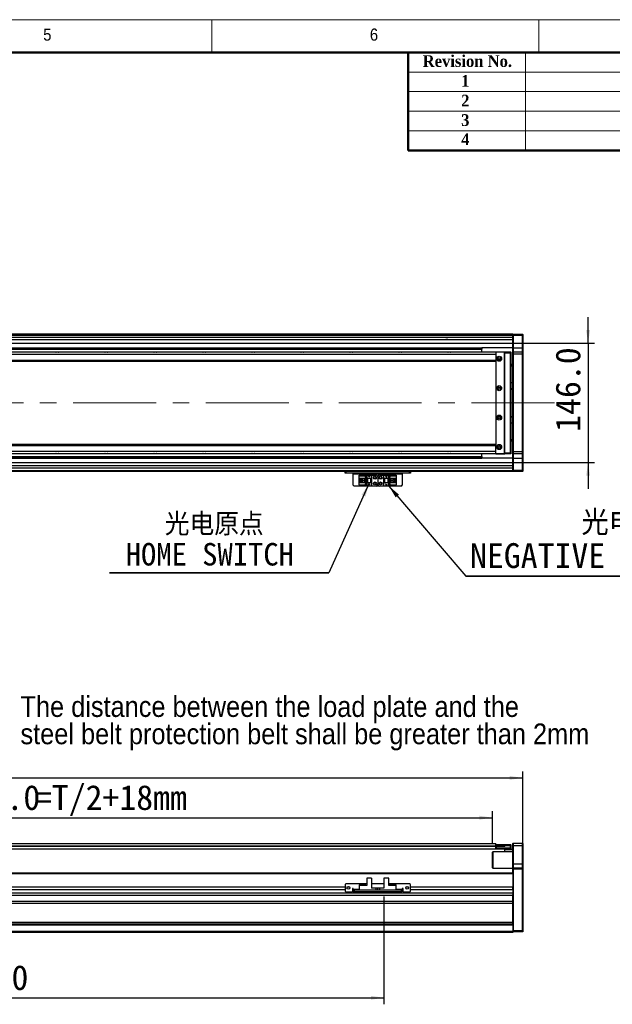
# Model space of a CAD drawing. Header units: millimetres. Extents: x 40 to 3320, y 40 to 2336.
# Tile 7 of 8: x 1845 to 2570, y 1131 to 2336. Entities that reach past the tile are written whole.
import ezdxf

# ---------------------------------------------------------------- set-up
doc = ezdxf.new("R2010")
doc.units = ezdxf.units.MM
doc.header["$LTSCALE"] = 8
doc.linetypes.add('CENTERX2', pattern=[20.32, 12.7, -2.54, 2.54, -2.54])
doc.layers.add('DIMNS', color=7, linetype='Continuous')
doc.styles.add('SLDTEXTSTYLE0', font='Gothic.ttf', dxfattribs={"width": 0.913})
doc.styles.add('SLDTEXTSTYLE1', font='timesbd.ttf', dxfattribs={"width": 0.933})
doc.styles.add('SLDTEXTSTYLE7', font='txt')
doc.styles.add('SLDTEXTSTYLE8', font='txt', dxfattribs={"bigfont": 'bigfont'})
doc.dimstyles.new('SLDDIMSTYLE0', dxfattribs={"dimtxt": 30.4, "dimasz": 16, "dimexe": 0, "dimexo": 0.0625, "dimgap": 7.6, "dimtad": 2, "dimdec": 1, "dimrnd": 1e-09, "dimzin": 4, "dimdsep": 46, "dimtxsty": 'SLDTEXTSTYLE7', "dimsah": 1, "dimcen": 0.09, "dimadec": 0, "dimazin": 1, "dimtfac": 1, "dimtdec": 1, "dimtmove": 0, "dimatfit": 0, "dimfxl": 0, "dimfrac": 2, "dimtolj": 1, "dimtzin": 12, "dimarcsym": 0})
doc.dimstyles.new('SLDDIMSTYLE3', dxfattribs={"dimtxt": 30.4, "dimasz": 16, "dimexe": 0, "dimexo": 0.0625, "dimgap": 7.6, "dimtad": 2, "dimdec": 1, "dimrnd": 1e-09, "dimzin": 4, "dimdsep": 46, "dimtxsty": 'SLDTEXTSTYLE7', "dimsah": 1, "dimcen": 0.09, "dimadec": 0, "dimazin": 1, "dimtfac": 1, "dimtdec": 1, "dimtofl": 0, "dimtmove": 0, "dimatfit": 3, "dimfxl": 0, "dimfrac": 2, "dimtolj": 1, "dimtzin": 12, "dimarcsym": 0})
doc.dimstyles.new('SLDDIMSTYLE4', dxfattribs={"dimtxt": 0.18, "dimasz": 16, "dimexe": 0, "dimexo": 0.0625, "dimgap": 0, "dimtad": 0, "dimtih": 1, "dimtoh": 1, "dimdec": 0, "dimrnd": 1e-09, "dimzin": 0, "dimdsep": 46, "dimtxsty": 'Standard', "dimsah": 1, "dimcen": 0.09, "dimadec": 0, "dimazin": 0, "dimtfac": 16, "dimtdec": 0, "dimtofl": 0, "dimtmove": 0, "dimatfit": 3, "dimfxl": 0, "dimfrac": 2, "dimtolj": 1, "dimtzin": 0, "dimarcsym": 0})

# ---------------------------------------------------------------- blocks, each defined once
blk = doc.blocks.new('_D')
at = {"layer": 'DIMNS'}
for p, q in [((2540.5, 1940.2), (2540.5, 1972.2)), ((1470.6, 1940.2), (2548.5, 1940.2)), ((2540.5, 1940.2), (2540.5, 1794.2)), ((1470.6, 1794.2), (2548.5, 1794.2)), ((2540.5, 1794.2), (2540.5, 1762.2))]:
    blk.add_line(p, q, dxfattribs=at)
for points in [[(2540.5, 1940.2), (2542.9, 1956.2), (2538.1, 1956.2)], [(2540.5, 1794.2), (2538.1, 1778.2), (2542.9, 1778.2)]]:
    blk.add_solid(points, dxfattribs=at)
at = {"layer": 'DIMNS', "insert": (2500.6, 1831.8), "char_height": 30.4, "attachment_point": 1, "rotation": 90, "style": 'SLDTEXTSTYLE7'}
blk.add_mtext('146.0', dxfattribs=at)
blk = doc.blocks.new('SW_NOTE_4')
at = {"layer": 'DIMNS', "color": 0}
for p, q in [((-268.7, 0), (0, 0)), ((0, 0), (-268.7, 0)), ((-268.7, 0), (0, 0)), ((0, 0), (-268.7, 0)), ((-268.7, 0), (0, 0)), ((0, 0), (-268.7, 0))]:
    blk.add_line(p, q, dxfattribs=at)
at = {"layer": 'DIMNS', "color": 0, "attachment_point": 2}
for s, insert, char_height, style in [('光电原点', (-140.5, 73.2), 27.52, 'SLDTEXTSTYLE8'), ('HOME SWITCH', (-145.9, 36.5), 27.517, 'SLDTEXTSTYLE7')]:
    blk.add_mtext(s, dxfattribs=dict(at, insert=insert, char_height=char_height, style=style))
blk = doc.blocks.new('SW_NOTE_5')
at = {"layer": 'DIMNS', "color": 0}
for p, q in [((0, 0), (451.6, 0)), ((451.6, 0), (0, 0)), ((0, 0), (451.6, 0)), ((451.6, 0), (0, 0)), ((0, 0), (451.6, 0)), ((451.6, 0), (0, 0))]:
    blk.add_line(p, q, dxfattribs=at)
at = {"layer": 'DIMNS', "color": 0, "char_height": 30.4, "attachment_point": 2}
for s, insert, style in [('光电负限位', (225.1, 80.6), 'SLDTEXTSTYLE8'), ('NEGATIVE LIMIT SWITCH', (222.3, 40.4), 'SLDTEXTSTYLE7')]:
    blk.add_mtext(s, dxfattribs=dict(at, insert=insert, style=style))
blk = doc.blocks.new('SW_NOTE_7')
at = {"layer": 'DIMNS', "color": 0, "char_height": 25.4, "attachment_point": 1, "style": 'SLDTEXTSTYLE0'}
for s, insert in [('The distance between the load plate and the ', (-848.4, 45.7)), ('steel belt protection belt shall be greater than 2mm', (-848.4, 12.3))]:
    blk.add_mtext(s, dxfattribs=dict(at, insert=insert))
blk = doc.blocks.new('_D_13')
at = {"layer": 'DIMNS'}
for p, q in [((240.5, 1307.1), (240.5, 1416.4)), ((2460.5, 1307.1), (2460.5, 1416.4)), ((240.5, 1408.4), (2460.5, 1408.4))]:
    blk.add_line(p, q, dxfattribs=at)
for points in [[(240.5, 1408.4), (256.5, 1406), (256.5, 1410.8)], [(2460.5, 1408.4), (2444.5, 1410.8), (2444.5, 1406)]]:
    blk.add_solid(points, dxfattribs=at)
at = {"layer": 'DIMNS', "insert": (1290, 1448.3), "char_height": 30.4, "attachment_point": 1, "style": 'SLDTEXTSTYLE7'}
blk.add_mtext('2220.0', dxfattribs=at)
blk = doc.blocks.new('_D_16')
at = {"layer": 'DIMNS'}
for p, q in [((1475.5, 1337.3), (1475.5, 1367.7)), ((2423.5, 1327.6), (2423.5, 1367.7)), ((1475.5, 1359.7), (2423.5, 1359.7))]:
    blk.add_line(p, q, dxfattribs=at)
for points in [[(1475.5, 1359.7), (1491.5, 1357.3), (1491.5, 1362.1)], [(2423.5, 1359.7), (2407.5, 1362.1), (2407.5, 1357.3)]]:
    blk.add_solid(points, dxfattribs=at)
at = {"layer": 'DIMNS', "char_height": 30.4, "attachment_point": 1, "style": 'SLDTEXTSTYLE7'}
for s, insert in [('948.0', (1766.3, 1399.6)), ('=T/2+18mm', (1863.2, 1399.6))]:
    blk.add_mtext(s, dxfattribs=dict(at, insert=insert))
blk = doc.blocks.new('_D_18')
at = {"layer": 'DIMNS'}
for p, q in [((1360.5, 1270.2), (1360.5, 1131.4)), ((2290.5, 1263.2), (2290.5, 1131.4)), ((1360.5, 1139.4), (2290.5, 1139.4))]:
    blk.add_line(p, q, dxfattribs=at)
for points in [[(1360.5, 1139.4), (1376.5, 1137), (1376.5, 1141.8)], [(2290.5, 1139.4), (2274.5, 1141.8), (2274.5, 1137)]]:
    blk.add_solid(points, dxfattribs=at)
at = {"layer": 'DIMNS', "insert": (1751.8, 1179.3), "char_height": 30.4, "attachment_point": 1, "style": 'SLDTEXTSTYLE7'}
blk.add_mtext('930.0', dxfattribs=at)

msp = doc.modelspace()

# ---------------------------------------------------------------- linework, layer by layer
at = {"color": 7, "linetype": 'Continuous', "lineweight": 18}
for p, q in [((3320, 2336), (40, 2336)), ((2080, 2296), (2080, 2336)), ((2480, 2336), (2480, 2296)), ((80, 2296), (3280, 2296)), ((2464, 2296), (2464, 2176)), ((2320, 2272), (3280, 2272)), ((2320, 2248), (3280, 2248)), ((2320, 2224), (3280, 2224)), ((2320, 2200), (3280, 2200))]:
    msp.add_line(p, q, dxfattribs=at)
at = {"color": 7, "linetype": 'Continuous', "lineweight": 50}
for p, q in [((3280, 2296), (80, 2296)), ((2320, 2296), (2320, 2176)), ((3280, 2176), (2320, 2176))]:
    msp.add_line(p, q, dxfattribs=at)
at = {"color": 7, "linetype": 'Continuous', "lineweight": 25}
for p, q in [((2448.4812484, 1951.2036612), (1446.4811996, 1951.2036612)), ((1446.4811996, 1951.0036652), (2330.4812179, 1951.0036652)), ((1446.4811996, 1950.8036618), (2330.4812179, 1950.8036618)), ((2448.4812484, 1950.7036601), (1446.4811996, 1950.7036601)), ((2448.4812484, 1949.7036656), (1446.4811996, 1949.7036656)), ((2448.4812484, 1947.2085257), (1475.4811988, 1947.2085257)), ((2330.4812179, 1951.0036652), (2330.4812179, 1950.8036618)), ((2330.4812179, 1950.7036601), (2330.4812179, 1950.8036618)), ((2448.4812484, 1950.9036635), (2448.781179, 1951.2036612)), ((2448.4812484, 1951.2036612), (2448.4812484, 1950.9036635)), ((2448.4812484, 1949.7036656), (2448.4812484, 1950.9036635)), ((2448.4812484, 1949.7036656), (2448.781179, 1949.7036656)), ((2448.4812484, 1934.703665), (2448.4812484, 1949.7036656)), ((2448.781179, 1951.2036612), (2448.781179, 1949.7036656)), ((2448.781179, 1951.2036612), (2460.1811633, 1951.2036612)), ((2460.1811633, 1949.7036656), (2448.781179, 1949.7036656)), ((2448.781179, 1949.7036656), (2448.781179, 1934.703665)), ((2460.1811633, 1949.7036656), (2460.1811633, 1951.2036612)), ((2460.1811633, 1951.2036612), (2460.4812131, 1950.9036635)), ((2460.1811633, 1934.703665), (2460.1811633, 1949.7036656)), ((2460.1811633, 1949.7036656), (2460.4812131, 1949.7036656)), ((2460.4812131, 1950.9036635), (2460.4812131, 1949.7036656)), ((2460.4812131, 1949.7036656), (2460.4812131, 1934.703665)), ((2427.4812207, 1929.2036613), (273.4811769, 1929.2036613)), ((1478.2774911, 1933.0065643), (2410.4811416, 1933.0065643)), ((1478.3097819, 1933.3137666), (2410.4811416, 1933.3137666)), ((1478.4235821, 1934.3964626), (2410.4811416, 1934.3964626)), ((1478.4558729, 1934.703665), (2410.4811416, 1934.703665)), ((2410.4811416, 1934.703665), (2410.4811416, 1934.3964626)), ((2448.4812484, 1934.703665), (2410.4811416, 1934.703665)), ((2410.4811416, 1934.3964626), (2410.4811416, 1933.3137666)), ((2410.4811416, 1933.3137666), (2410.4811416, 1933.0065643)), ((2410.4811416, 1929.2036613), (2410.4811416, 1933.0065643)), ((2427.7811513, 1929.7036623), (2427.4812207, 1929.4036609)), ((2427.7811513, 1929.4036609), (2427.4812207, 1929.4036609)), ((2427.4812207, 1929.2036613), (2427.4812207, 1929.4036609)), ((2427.9811845, 1929.2036613), (2427.4812207, 1928.703664)), ((2427.4812207, 1929.2036613), (2427.4812207, 1928.703664)), ((2427.4812207, 1928.703664), (2427.4812207, 1928.5653365)), ((2427.4812207, 1928.5653365), (2427.4812207, 1926.2036589)), ((2427.7811513, 1929.4036609), (2427.7811513, 1929.7036623)), ((2427.7811513, 1929.7036623), (2438.4812579, 1929.7036623)), ((2438.4812579, 1929.4036609), (2427.7811513, 1929.4036609)), ((2427.7811513, 1929.4036609), (2427.7811513, 1929.0036616)), ((2437.4812112, 1929.2036613), (2427.9811845, 1929.2036613)), ((2437.981175, 1928.703664), (2437.4812112, 1929.2036613)), ((2437.981175, 1805.7036606), (2437.981175, 1928.703664)), ((2438.4812579, 1928.203663), (2438.4812579, 1929.7036623)), ((2438.4812579, 1929.7036623), (2445.6811414, 1929.7036623)), ((2445.6811414, 1928.203663), (2438.4812579, 1928.203663)), ((2438.4812579, 1806.2036616), (2438.4812579, 1928.203663)), ((2445.6811414, 1928.203663), (2445.6811414, 1929.7036623)), ((2445.9811912, 1929.4036609), (2445.6811414, 1929.7036623)), ((2445.9811912, 1928.203663), (2445.6811414, 1928.203663)), ((2445.6811414, 1806.2036616), (2445.6811414, 1928.203663)), ((2445.9811912, 1929.4036609), (2445.9811912, 1928.203663)), ((2445.9811912, 1928.203663), (2445.9811912, 1806.2036616)), ((2448.4812484, 1934.703665), (2448.781179, 1934.703665)), ((2448.4812484, 1929.4036609), (2448.4812484, 1934.703665)), ((2448.781179, 1929.7036623), (2448.4812484, 1929.4036609)), ((2448.4812484, 1926.7036637), (2448.4812484, 1929.4036609)), ((2448.781179, 1934.703665), (2448.781179, 1929.7036623)), ((2448.781179, 1934.703665), (2460.1811633, 1934.703665)), ((2448.781179, 1929.7036623), (2448.781179, 1926.7036637)), ((2448.781179, 1929.7036623), (2460.1811633, 1929.7036623)), ((2460.1811633, 1929.7036623), (2460.1811633, 1934.703665)), ((2460.1811633, 1934.703665), (2460.4812131, 1934.703665)), ((2460.1811633, 1926.7036637), (2460.1811633, 1929.7036623)), ((2460.1811633, 1929.7036623), (2460.4812131, 1929.4036609)), ((2460.4812131, 1934.703665), (2460.4812131, 1929.4036609)), ((2460.4812131, 1929.4036609), (2460.4812131, 1926.7036637)), ((2427.4812207, 1926.2036589), (273.4811769, 1926.2036589)), ((2427.4812207, 1919.2036596), (273.4811769, 1919.2036596)), ((273.4811769, 1918.2036576), (2427.4812207, 1918.2036576)), ((2427.4812207, 1926.2036589), (2427.4812207, 1919.2036596)), ((2427.4812207, 1919.2036596), (2427.4812207, 1918.2036576)), ((2427.4812207, 1918.2036613), (2427.4812207, 1816.2036632)), ((2448.781179, 1926.7036637), (2448.4812484, 1926.7036637)), ((2448.4812484, 1807.7036609), (2448.4812484, 1926.7036637)), ((2460.1811633, 1926.7036637), (2448.781179, 1926.7036637)), ((2448.781179, 1926.7036637), (2448.781179, 1807.7036609)), ((2460.1811633, 1926.7036637), (2460.4812131, 1926.7036637)), ((2460.1811633, 1807.7036609), (2460.1811633, 1926.7036637)), ((2460.4812131, 1926.7036637), (2460.4812131, 1807.7036609)), ((2448.4812484, 1914.2036607), (2445.9811912, 1914.2036607)), ((2448.4812484, 1912.2036641), (2445.9811912, 1912.2036641)), ((2445.9811912, 1892.2036627), (2448.4812484, 1892.2036627)), ((2445.9811912, 1884.7036624), (2448.4812484, 1884.7036624)), ((2448.4812484, 1883.7036622), (2445.9811912, 1883.7036622)), ((2445.9811912, 1850.7036624), (2448.4812484, 1850.7036624)), ((2448.4812484, 1849.7036622), (2445.9811912, 1849.7036622)), ((2448.4812484, 1842.2036619), (2445.9811912, 1842.2036619)), ((2445.9811912, 1822.2036605), (2448.4812484, 1822.2036605)), ((2448.4812484, 1820.2036639), (2445.9811912, 1820.2036639)), ((2427.4812207, 1816.203667), (273.4811769, 1816.203667)), ((273.4811769, 1815.2036649), (2427.4812207, 1815.2036649)), ((273.4811769, 1808.2036657), (2427.4812207, 1808.2036657)), ((2427.4812207, 1815.2036649), (2427.4812207, 1816.203667)), ((2427.4812207, 1808.2036657), (2427.4812207, 1815.2036649)), ((2427.4812207, 1805.8419881), (2427.4812207, 1808.2036657)), ((2448.781179, 1807.7036609), (2448.4812484, 1807.7036609)), ((2448.4812484, 1805.0036636), (2448.4812484, 1807.7036609)), ((2448.781179, 1807.7036609), (2460.1811633, 1807.7036609)), ((2448.781179, 1807.7036609), (2448.781179, 1804.7036623)), ((2460.1811633, 1807.7036609), (2460.4812131, 1807.7036609)), ((2460.1811633, 1804.7036623), (2460.1811633, 1807.7036609)), ((2460.4812131, 1807.7036609), (2460.4812131, 1805.0036636)), ((273.4811769, 1805.2036633), (2427.4812207, 1805.2036633)), ((1475.4811988, 1801.4007603), (2410.4811416, 1801.4007603)), ((1475.4811988, 1801.093558), (2410.4811416, 1801.093558)), ((1475.4811988, 1800.0108619), (2410.4811416, 1800.0108619)), ((1475.4811988, 1799.7036596), (2410.4811416, 1799.7036596)), ((2410.4811416, 1801.4007603), (2410.4811416, 1805.2036633)), ((2410.4811416, 1801.4007603), (2410.4811416, 1801.093558)), ((2410.4811416, 1801.093558), (2410.4811416, 1800.0108619)), ((2410.4811416, 1800.0108619), (2410.4811416, 1799.7036596)), ((2448.4812484, 1799.7036596), (2410.4811416, 1799.7036596)), ((2427.4812207, 1805.8419881), (2427.4812207, 1805.7036606)), ((2427.4812207, 1805.7036606), (2427.9811845, 1805.2036633)), ((2427.4812207, 1805.2036633), (2427.4812207, 1805.7036606)), ((2427.4812207, 1805.0036636), (2427.4812207, 1805.2036633)), ((2427.4812207, 1805.0036636), (2427.7811513, 1805.0036636)), ((2427.4812207, 1805.0036636), (2427.7811513, 1804.7036623)), ((2427.7811513, 1805.403663), (2427.7811513, 1805.0036636)), ((2427.7811513, 1805.0036636), (2438.4812579, 1805.0036636)), ((2427.7811513, 1804.7036623), (2427.7811513, 1805.0036636)), ((2438.4812579, 1804.7036623), (2427.7811513, 1804.7036623)), ((2427.9811845, 1805.2036633), (2437.4812112, 1805.2036633)), ((2437.4812112, 1805.2036633), (2437.981175, 1805.7036606)), ((2438.4812579, 1806.2036616), (2445.6811414, 1806.2036616)), ((2438.4812579, 1804.7036623), (2438.4812579, 1806.2036616)), ((2445.6811414, 1804.7036623), (2438.4812579, 1804.7036623)), ((2445.9811912, 1806.2036616), (2445.6811414, 1806.2036616)), ((2445.6811414, 1804.7036623), (2445.6811414, 1806.2036616)), ((2445.9811912, 1805.0036636), (2445.6811414, 1804.7036623)), ((2445.9811912, 1806.2036616), (2445.9811912, 1805.0036636)), ((2448.781179, 1804.7036623), (2448.4812484, 1805.0036636)), ((2448.4812484, 1799.7036596), (2448.4812484, 1805.0036636)), ((2448.781179, 1799.7036596), (2448.4812484, 1799.7036596)), ((2448.4812484, 1784.703659), (2448.4812484, 1799.7036596)), ((2460.1811633, 1804.7036623), (2448.781179, 1804.7036623)), ((2448.781179, 1804.7036623), (2448.781179, 1799.7036596)), ((2448.781179, 1799.7036596), (2460.1811633, 1799.7036596)), ((2448.781179, 1799.7036596), (2448.781179, 1784.703659)), ((2460.1811633, 1804.7036623), (2460.4812131, 1805.0036636)), ((2460.1811633, 1799.7036596), (2460.1811633, 1804.7036623)), ((2460.4812131, 1799.7036596), (2460.1811633, 1799.7036596)), ((2460.1811633, 1784.703659), (2460.1811633, 1799.7036596)), ((2460.4812131, 1805.0036636), (2460.4812131, 1799.7036596)), ((2460.4812131, 1799.7036596), (2460.4812131, 1784.703659)), ((2448.4812484, 1783.2036634), (1360.4811986, 1783.2036634)), ((2448.4812484, 1787.1987988), (1475.4811988, 1787.1987988)), ((2242.9811821, 1781.2036594), (2242.9811821, 1783.2036634)), ((2243.9811692, 1783.2036634), (2243.9811692, 1781.2036594)), ((2321.9811783, 1781.2036594), (2321.9811783, 1783.2036634)), ((2322.981225, 1783.2036634), (2322.981225, 1781.2036594)), ((2448.781179, 1784.703659), (2448.4812484, 1784.703659)), ((2448.4812484, 1783.503661), (2448.4812484, 1784.703659)), ((2448.781179, 1783.2036634), (2448.4812484, 1783.503661)), ((2448.4812484, 1783.503661), (2448.4812484, 1783.2036634)), ((2448.781179, 1784.703659), (2460.1811633, 1784.703659)), ((2448.781179, 1784.703659), (2448.781179, 1783.2036634)), ((2460.1811633, 1783.2036634), (2448.781179, 1783.2036634)), ((2460.4812131, 1784.703659), (2460.1811633, 1784.703659)), ((2460.1811633, 1783.2036634), (2460.1811633, 1784.703659)), ((2460.4812131, 1783.503661), (2460.1811633, 1783.2036634)), ((2460.4812131, 1784.703659), (2460.4812131, 1783.503661)), ((2243.9811692, 1781.2036594), (2242.9811821, 1781.2036594)), ((2321.9811783, 1781.2036594), (2243.9811692, 1781.2036594)), ((2252.9811726, 1781.2036594), (2252.9811726, 1780.2036648)), ((2252.9811726, 1780.2036648), (2312.981175, 1780.2036648)), ((2252.9811726, 1766.4036622), (2252.9811726, 1780.2036648)), ((2260.2811918, 1778.103659), (2260.2811918, 1778.9036651)), ((2260.2811918, 1778.9036651), (2269.4812284, 1778.9036651)), ((2260.2811918, 1778.103659), (2260.2811918, 1777.6036655)), ((2268.5811982, 1778.103659), (2260.2811918, 1778.103659)), ((2268.0811749, 1777.6036655), (2260.2811918, 1777.6036655)), ((2260.2811918, 1775.0036587), (2260.2811918, 1777.6036655)), ((2260.2811918, 1775.0036587), (2266.4812074, 1775.0036587)), ((2260.2811918, 1769.4036608), (2260.2811918, 1775.0036587)), ((2261.5811691, 1769.4036608), (2261.5811691, 1775.0036587)), ((2262.0811925, 1774.6536602), (2262.0811925, 1775.0036587)), ((2266.4812074, 1774.6536602), (2262.0811925, 1774.6536602)), ((2262.0811925, 1769.7536593), (2262.0811925, 1774.6536602)), ((2263.0411849, 1773.0036621), (2263.0411849, 1771.4036648)), ((2264.8811803, 1773.0036621), (2263.0411849, 1773.0036621)), ((2263.0411849, 1771.4036648), (2264.8811803, 1771.4036648)), ((2264.8811803, 1773.0036621), (2264.8811803, 1771.4036648)), ((2266.4812074, 1775.0036587), (2266.4812074, 1769.4036608)), ((2268.0811749, 1777.6036655), (2268.5811982, 1778.103659)), ((2268.0811749, 1766.8036615), (2268.0811749, 1777.6036655)), ((2268.5811982, 1766.3036605), (2268.5811982, 1778.103659)), ((2269.4812284, 1778.9036651), (2269.4812284, 1775.2036621)), ((2269.4812284, 1778.9036651), (2275.4812107, 1778.9036651)), ((2269.4812284, 1775.2036621), (2275.4812107, 1775.2036621)), ((2269.4812284, 1775.2036621), (2269.4812284, 1769.2036648)), ((2269.9811921, 1775.2036621), (2269.9811921, 1769.2036648)), ((2270.2811823, 1775.2036621), (2270.2811823, 1769.2036648)), ((2271.8812094, 1777.4036621), (2272.081183, 1777.4036621)), ((2272.4811897, 1776.2036641), (2271.8812094, 1777.4036621)), ((2272.081183, 1777.8036614), (2272.8811965, 1777.8036614)), ((2272.081183, 1777.4036621), (2272.081183, 1777.8036614)), ((2273.0811701, 1777.4036621), (2272.4811897, 1776.2036641)), ((2272.8811965, 1777.8036614), (2272.8811965, 1777.4036621)), ((2272.8811965, 1777.4036621), (2273.0811701, 1777.4036621)), ((2274.6811972, 1769.2036648), (2274.6811972, 1775.2036621)), ((2274.9811874, 1769.2036648), (2274.9811874, 1775.2036621)), ((2275.4812107, 1778.9036651), (2275.4812107, 1775.2036621)), ((2275.4812107, 1778.9036651), (2280.9811697, 1778.9036651)), ((2275.4812107, 1775.2036621), (2275.4812107, 1769.2036648)), ((2282.9812036, 1776.9036611), (2282.9812036, 1767.5036659)), ((2284.9811778, 1778.9036651), (2290.4811964, 1778.9036651)), ((2290.4811964, 1775.2036621), (2290.4811964, 1778.9036651)), ((2290.4811964, 1778.9036651), (2296.4811788, 1778.9036651)), ((2290.4811964, 1775.2036621), (2296.4811788, 1775.2036621)), ((2290.4811964, 1769.2036648), (2290.4811964, 1775.2036621)), ((2290.9812198, 1775.2036621), (2290.9812198, 1769.2036648)), ((2291.28121, 1775.2036621), (2291.28121, 1769.2036648)), ((2292.8811774, 1776.6036635), (2293.4812174, 1777.8036614)), ((2293.0812106, 1776.6036635), (2292.8811774, 1776.6036635)), ((2293.0812106, 1776.2036641), (2293.0812106, 1776.6036635)), ((2293.8812242, 1776.2036641), (2293.0812106, 1776.2036641)), ((2293.4812174, 1777.8036614), (2294.0811977, 1776.6036635)), ((2293.8812242, 1776.6036635), (2293.8812242, 1776.2036641)), ((2294.0811977, 1776.6036635), (2293.8812242, 1776.6036635)), ((2295.6812248, 1769.2036648), (2295.6812248, 1775.2036621)), ((2295.981215, 1769.2036648), (2295.981215, 1775.2036621)), ((2296.4811788, 1775.2036621), (2296.4811788, 1778.9036651)), ((2296.4811788, 1778.9036651), (2305.6812153, 1778.9036651)), ((2296.4811788, 1769.2036648), (2296.4811788, 1775.2036621)), ((2305.6812153, 1778.103659), (2297.3812089, 1778.103659)), ((2297.3812089, 1778.103659), (2297.8811727, 1777.6036655)), ((2297.3812089, 1778.103659), (2297.3812089, 1766.3036605)), ((2305.6812153, 1777.6036655), (2297.8811727, 1777.6036655)), ((2297.8811727, 1777.6036655), (2297.8811727, 1766.8036615)), ((2299.4811998, 1775.0036587), (2305.6812153, 1775.0036587)), ((2299.4811998, 1769.4036608), (2299.4811998, 1775.0036587)), ((2303.8812146, 1774.6536602), (2299.4811998, 1774.6536602)), ((2301.0812268, 1771.4036648), (2301.0812268, 1773.0036621)), ((2302.9212222, 1773.0036621), (2301.0812268, 1773.0036621)), ((2301.0812268, 1771.4036648), (2302.9212222, 1771.4036648)), ((2302.9212222, 1771.4036648), (2302.9212222, 1773.0036621)), ((2303.8812146, 1775.0036587), (2303.8812146, 1774.6536602)), ((2303.8812146, 1774.6536602), (2303.8812146, 1769.7536593)), ((2304.3811784, 1775.0036587), (2304.3811784, 1769.4036608)), ((2305.6812153, 1778.9036651), (2305.6812153, 1778.103659)), ((2305.6812153, 1777.6036655), (2305.6812153, 1778.103659)), ((2305.6812153, 1777.6036655), (2305.6812153, 1775.0036587)), ((2305.6812153, 1775.0036587), (2305.6812153, 1769.4036608)), ((2312.981175, 1780.2036648), (2312.981175, 1781.2036594)), ((2312.981175, 1780.2036648), (2312.981175, 1766.4036622)), ((2322.981225, 1781.2036594), (2321.9811783, 1781.2036594)), ((2252.9811726, 1766.4036622), (2253.9812193, 1765.4036601)), ((2311.9811878, 1765.4036601), (2253.9812193, 1765.4036601)), ((2260.2811918, 1766.8036615), (2260.2811918, 1769.4036608)), ((2266.4812074, 1769.4036608), (2260.2811918, 1769.4036608)), ((2260.2811918, 1766.8036615), (2268.0811749, 1766.8036615)), ((2260.2811918, 1766.8036615), (2260.2811918, 1766.3036605)), ((2260.2811918, 1766.3036605), (2268.5811982, 1766.3036605)), ((2260.2811918, 1765.5036618), (2260.2811918, 1766.3036605)), ((2269.4812284, 1765.5036618), (2260.2811918, 1765.5036618)), ((2262.0811925, 1769.4036608), (2262.0811925, 1769.7536593)), ((2262.0811925, 1769.7536593), (2266.4812074, 1769.7536593)), ((2268.5811982, 1766.3036605), (2268.0811749, 1766.8036615)), ((2269.4812284, 1769.2036648), (2269.4812284, 1765.5036618)), ((2275.4812107, 1769.2036648), (2269.4812284, 1769.2036648)), ((2275.4812107, 1765.5036618), (2269.4812284, 1765.5036618)), ((2271.8812094, 1767.8036635), (2272.081183, 1767.8036635)), ((2272.4811897, 1766.6036655), (2271.8812094, 1767.8036635)), ((2272.081183, 1768.2036628), (2272.8811965, 1768.2036628)), ((2272.081183, 1767.8036635), (2272.081183, 1768.2036628)), ((2273.0811701, 1767.8036635), (2272.4811897, 1766.6036655)), ((2272.8811965, 1768.2036628), (2272.8811965, 1767.8036635)), ((2272.8811965, 1767.8036635), (2273.0811701, 1767.8036635)), ((2275.4812107, 1769.2036648), (2275.4812107, 1765.5036618)), ((2280.9811697, 1765.5036618), (2275.4812107, 1765.5036618)), ((2290.4811964, 1765.5036618), (2284.9811778, 1765.5036618)), ((2290.4811964, 1765.5036618), (2290.4811964, 1769.2036648)), ((2296.4811788, 1769.2036648), (2290.4811964, 1769.2036648)), ((2296.4811788, 1765.5036618), (2290.4811964, 1765.5036618)), ((2292.8811774, 1767.0036649), (2293.4812174, 1768.2036628)), ((2293.0812106, 1767.0036649), (2292.8811774, 1767.0036649)), ((2293.0812106, 1766.6036655), (2293.0812106, 1767.0036649)), ((2293.8812242, 1766.6036655), (2293.0812106, 1766.6036655)), ((2293.4812174, 1768.2036628), (2294.0811977, 1767.0036649)), ((2293.8812242, 1767.0036649), (2293.8812242, 1766.6036655)), ((2294.0811977, 1767.0036649), (2293.8812242, 1767.0036649)), ((2296.4811788, 1765.5036618), (2296.4811788, 1769.2036648)), ((2305.6812153, 1765.5036618), (2296.4811788, 1765.5036618)), ((2297.8811727, 1766.8036615), (2297.3812089, 1766.3036605)), ((2297.3812089, 1766.3036605), (2305.6812153, 1766.3036605)), ((2297.8811727, 1766.8036615), (2305.6812153, 1766.8036615)), ((2299.4811998, 1769.7536593), (2303.8812146, 1769.7536593)), ((2305.6812153, 1769.4036608), (2299.4811998, 1769.4036608)), ((2303.8812146, 1769.7536593), (2303.8812146, 1769.4036608)), ((2305.6812153, 1769.4036608), (2305.6812153, 1766.8036615)), ((2305.6812153, 1766.3036605), (2305.6812153, 1766.8036615)), ((2305.6812153, 1766.3036605), (2305.6812153, 1765.5036618)), ((2311.9811878, 1765.4036601), (2312.981175, 1766.4036622)), ((273.4811769, 1328.2580335), (2427.4812207, 1328.2580335)), ((2427.4812207, 1327.1080289), (2427.4812207, 1328.2580335)), ((2427.4812207, 1326.9163478), (2427.4812207, 1327.1080289)), ((2427.4812207, 1327.1080289), (2427.9811845, 1327.1080289)), ((2427.4812207, 1325.2580349), (2427.4812207, 1326.9163478)), ((2427.4812207, 1324.7580339), (2427.4812207, 1325.2580349)), ((2427.9811845, 1325.1080323), (2427.4812207, 1325.1080323)), ((2427.9811845, 1327.1080289), (2427.9811845, 1325.1080323)), ((2427.9811845, 1327.1080289), (2437.4812112, 1327.1080289)), ((2427.9811845, 1325.1080323), (2437.4812112, 1325.1080323)), ((2437.4812112, 1325.1080323), (2437.4812112, 1327.1080289)), ((2437.4812112, 1327.1080289), (2437.981175, 1327.1080289)), ((2437.981175, 1325.1080323), (2437.4812112, 1325.1080323)), ((2437.981175, 1327.1080289), (2437.981175, 1325.1080323)), ((2437.981175, 1325.1080323), (2437.981175, 1324.9080289)), ((2438.4812579, 1326.908033), (2445.6811414, 1326.908033)), ((2438.4812579, 1325.40803), (2438.4812579, 1326.908033)), ((2438.4812579, 1324.6080313), (2438.4812579, 1325.40803)), ((2445.6811414, 1325.40803), (2438.4812579, 1325.40803)), ((2445.6811414, 1325.40803), (2445.6811414, 1326.908033)), ((2445.9811912, 1326.6080354), (2445.6811414, 1326.908033)), ((2445.6811414, 1322.9080323), (2445.6811414, 1325.40803)), ((2445.9811912, 1325.40803), (2445.6811414, 1325.40803)), ((2445.9811912, 1326.6080354), (2445.9811912, 1325.40803)), ((2445.9811912, 1325.40803), (2445.9811912, 1322.9080323)), ((2448.781179, 1328.4080286), (2448.4812484, 1328.108031)), ((2448.4812484, 1325.40803), (2448.4812484, 1328.108031)), ((2448.781179, 1325.40803), (2448.4812484, 1325.40803)), ((2448.4812484, 1303.4080301), (2448.4812484, 1325.40803)), ((2448.781179, 1328.4080286), (2448.781179, 1325.40803)), ((2448.781179, 1328.4080286), (2460.1811633, 1328.4080286)), ((2460.1811633, 1325.40803), (2448.781179, 1325.40803)), ((2448.781179, 1325.40803), (2448.781179, 1303.4080301)), ((2460.1811633, 1325.40803), (2460.1811633, 1328.4080286)), ((2460.1811633, 1328.4080286), (2460.4812131, 1328.108031)), ((2460.1811633, 1303.4080301), (2460.1811633, 1325.40803)), ((2460.1811633, 1325.40803), (2460.4812131, 1325.40803)), ((2460.4812131, 1328.108031), (2460.4812131, 1325.40803)), ((2460.4812131, 1325.40803), (2460.4812131, 1303.4080301)), ((1475.4811988, 1321.7580352), (2427.4812207, 1321.7580352)), ((2423.981236, 1317.9080297), (2423.481153, 1317.4080286)), ((2423.481153, 1298.4080348), (2423.481153, 1317.4080286)), ((2448.4812484, 1317.9080297), (2423.981236, 1317.9080297)), ((2423.981236, 1317.9080297), (2423.981236, 1297.9080338)), ((2427.4812207, 1324.6080313), (2427.7811513, 1324.9080289)), ((2427.7811513, 1324.9080289), (2427.4812207, 1324.9080289)), ((2427.4812207, 1324.6080313), (2427.4812207, 1324.7580339)), ((2427.4812207, 1324.6080313), (2427.7811513, 1324.6080313)), ((2427.4812207, 1322.9080323), (2427.4812207, 1324.6080313)), ((2427.4812207, 1321.7080344), (2427.4812207, 1322.9080323)), ((2427.4812207, 1322.9080323), (2427.7811513, 1322.9080323)), ((2427.4812207, 1321.7080344), (2427.7811513, 1321.4080293)), ((2427.7811513, 1324.6080313), (2427.7811513, 1324.9080289)), ((2427.7811513, 1324.9080289), (2438.4812579, 1324.9080289)), ((2427.7811513, 1324.6080313), (2427.7811513, 1322.9080323)), ((2438.4812579, 1324.6080313), (2427.7811513, 1324.6080313)), ((2427.7811513, 1322.9080323), (2445.6811414, 1322.9080323)), ((2427.7811513, 1322.9080323), (2427.7811513, 1321.4080293)), ((2445.6811414, 1321.4080293), (2427.7811513, 1321.4080293)), ((2438.4812579, 1320.4080347), (2438.4812579, 1321.4080293)), ((2438.4812579, 1317.9080297), (2438.4812579, 1320.4080347)), ((2448.4812484, 1320.4080347), (2438.4812579, 1320.4080347)), ((2445.6811414, 1321.4080293), (2445.6811414, 1322.9080323)), ((2445.6811414, 1322.9080323), (2445.9811912, 1322.9080323)), ((2445.6811414, 1321.4080293), (2445.9811912, 1321.7080344)), ((2445.6811414, 1321.4080293), (2448.4812484, 1321.4080293)), ((2445.9811912, 1322.9080323), (2445.9811912, 1321.7080344)), ((2448.781179, 1303.4080301), (2448.4812484, 1303.4080301)), ((2448.4812484, 1298.1080298), (2448.4812484, 1303.4080301)), ((2448.781179, 1303.4080301), (2448.781179, 1298.4080348)), ((2448.781179, 1303.4080301), (2460.1811633, 1303.4080301)), ((2460.1811633, 1298.4080348), (2460.1811633, 1303.4080301)), ((2460.4812131, 1303.4080301), (2460.1811633, 1303.4080301)), ((2460.4812131, 1303.4080301), (2460.4812131, 1298.1080298)), ((2448.4812484, 1291.9080366), (1360.4811986, 1291.9080366)), ((2448.4812484, 1291.9092883), (1475.4811988, 1291.9092883)), ((2423.481153, 1298.4080348), (2423.981236, 1297.9080338)), ((2423.981236, 1297.9080338), (2448.4812484, 1297.9080338)), ((2448.781179, 1298.4080348), (2448.4812484, 1298.1080298)), ((2448.4812484, 1296.9080318), (2448.4812484, 1298.1080298)), ((2448.781179, 1296.9080318), (2448.4812484, 1296.9080318)), ((2448.4812484, 1291.6221801), (2448.4812484, 1296.9080318)), ((2448.4812484, 1291.6221801), (2448.4812484, 1290.9080345)), ((2448.4812484, 1290.9080345), (2448.4812484, 1274.904925)), ((2448.781179, 1298.4080348), (2448.781179, 1296.9080318)), ((2448.781179, 1298.4080348), (2460.1811633, 1298.4080348)), ((2448.781179, 1296.9080318), (2448.781179, 1221.9080323)), ((2460.1811633, 1296.9080318), (2448.781179, 1296.9080318)), ((2460.1811633, 1296.9080318), (2460.1811633, 1298.4080348)), ((2460.4812131, 1298.1080298), (2460.1811633, 1298.4080348)), ((2460.1811633, 1221.9080323), (2460.1811633, 1296.9080318)), ((2460.4812131, 1296.9080318), (2460.1811633, 1296.9080318)), ((2460.4812131, 1298.1080298), (2460.4812131, 1296.9080318)), ((2460.4812131, 1296.9080318), (2460.4812131, 1222.0322964)), ((2243.9811692, 1278.9080363), (2242.9811821, 1277.908038)), ((2242.9811821, 1277.908038), (2242.9811821, 1269.9080367)), ((2269.4812284, 1278.9080363), (2243.9811692, 1278.9080363)), ((2260.2811918, 1277.408037), (2268.0811749, 1277.408037)), ((2260.2811918, 1277.408037), (2260.2811918, 1276.908036)), ((2260.2811918, 1276.908036), (2260.2811918, 1270.9080387)), ((2269.4812284, 1276.908036), (2260.2811918, 1276.908036)), ((2268.5811982, 1276.908036), (2268.0811749, 1277.408037)), ((2269.4812284, 1285.8080376), (2269.4812284, 1276.908036)), ((2275.4812107, 1285.8080376), (2269.4812284, 1285.8080376)), ((2275.4812107, 1285.8080376), (2275.4812107, 1273.4080363)), ((2290.4811964, 1278.9080363), (2275.4812107, 1278.9080363)), ((2290.4811964, 1285.8080376), (2290.4811964, 1273.4080363)), ((2296.4811788, 1285.8080376), (2290.4811964, 1285.8080376)), ((2296.4811788, 1276.908036), (2296.4811788, 1285.8080376)), ((2321.9811783, 1278.9080363), (2296.4811788, 1278.9080363)), ((2305.6812153, 1276.908036), (2296.4811788, 1276.908036)), ((2297.8811727, 1277.408037), (2297.3812089, 1276.908036)), ((2297.8811727, 1277.408037), (2305.6812153, 1277.408037)), ((2305.6812153, 1276.908036), (2305.6812153, 1277.408037)), ((2305.6812153, 1270.9080387), (2305.6812153, 1276.908036)), ((2322.981225, 1277.908038), (2321.9811783, 1278.9080363)), ((2322.981225, 1269.9080367), (2322.981225, 1277.908038)), ((2448.4812484, 1267.2441859), (252.4811492, 1267.2441859)), ((2242.9811821, 1274.904925), (457.9812155, 1274.904925)), ((2242.9811821, 1271.5049271), (457.9812155, 1271.5049271)), ((2242.9811821, 1269.9080367), (2243.9811692, 1268.9080384)), ((2243.9811692, 1268.9080384), (2251.9811854, 1268.9080384)), ((2248.3582363, 1274.904925), (2245.6041441, 1274.904925)), ((2252.9811726, 1272.908039), (2251.9811854, 1272.908039)), ((2251.9811854, 1272.908039), (2251.9811854, 1268.9080384)), ((2252.9811726, 1271.5049271), (2251.9811854, 1271.5049271)), ((2252.9811726, 1271.908037), (2252.9811726, 1272.908039)), ((2252.9811726, 1271.908037), (2252.9811726, 1270.9080387)), ((2252.9811726, 1268.9080384), (2252.9811726, 1270.9080387)), ((2252.9811726, 1270.9080387), (2253.9812193, 1270.9080387)), ((2253.9812193, 1268.9080384), (2252.9811726, 1268.9080384)), ((2253.9812193, 1270.9080387), (2253.9812193, 1268.9080384)), ((2311.9811878, 1270.9080387), (2253.9812193, 1270.9080387)), ((2311.9811878, 1268.9080384), (2253.9812193, 1268.9080384)), ((2280.9811697, 1273.4080363), (2275.4812107, 1273.4080363)), ((2280.9811697, 1270.9080387), (2280.9811697, 1273.4080363)), ((2282.9812036, 1273.4080363), (2280.9811697, 1273.4080363)), ((2282.9812036, 1270.9080387), (2282.9812036, 1273.4080363)), ((2284.9811778, 1273.4080363), (2282.9812036, 1273.4080363)), ((2284.9811778, 1273.4080363), (2284.9811778, 1270.9080387)), ((2290.4811964, 1273.4080363), (2284.9811778, 1273.4080363)), ((2311.9811878, 1268.9080384), (2311.9811878, 1270.9080387)), ((2311.9811878, 1270.9080387), (2312.981175, 1270.9080387)), ((2312.981175, 1268.9080384), (2311.9811878, 1268.9080384)), ((2313.9812217, 1272.908039), (2312.981175, 1272.908039)), ((2312.981175, 1272.908039), (2312.981175, 1271.908037)), ((2312.981175, 1270.9080387), (2312.981175, 1271.908037)), ((2313.9812217, 1271.5049271), (2312.981175, 1271.5049271)), ((2312.981175, 1270.9080387), (2312.981175, 1268.9080384)), ((2313.9812217, 1268.9080384), (2313.9812217, 1272.908039)), ((2313.9812217, 1268.9080384), (2321.9811783, 1268.9080384)), ((2320.3582034, 1274.904925), (2317.6041708, 1274.904925)), ((2321.9811783, 1268.9080384), (2322.981225, 1269.9080367)), ((2448.4812484, 1274.904925), (2322.981225, 1274.904925)), ((2448.4812484, 1271.5049271), (2322.981225, 1271.5049271)), ((2448.4812484, 1271.5049271), (2448.4812484, 1274.904925)), ((2448.4812484, 1271.5049271), (2448.4812484, 1267.2441859)), ((2448.4812484, 1267.2441859), (2448.4812484, 1265.9365159)), ((2448.4812484, 1228.7080322), (2448.4812484, 1265.9365159)), ((2448.4812484, 1264.6461088), (252.4811492, 1264.6461088)), ((2448.4812484, 1257.1405541), (252.4811492, 1257.1405541)), ((2448.4812484, 1254.5424808), (252.4811492, 1254.5424808)), ((2448.4812484, 1231.4080322), (252.4811492, 1231.4080322)), ((2448.4812484, 1229.4080319), (252.4811492, 1229.4080319)), ((2448.4812484, 1228.7080322), (2448.4812484, 1228.4080327)), ((2448.4812484, 1228.4080327), (252.4811492, 1228.4080327)), ((2448.4812484, 1220.4080322), (252.4811492, 1220.4080322)), ((2448.4812484, 1219.4080322), (252.4811492, 1219.4080322)), ((2448.4812484, 1228.4080327), (2448.4812484, 1220.4080322)), ((2448.4812484, 1222.0322964), (2448.781179, 1221.9080323)), ((2448.4812484, 1220.4080322), (2448.4812484, 1219.4080322)), ((2448.4812484, 1220.2080322), (2448.781179, 1219.9080322)), ((2448.781179, 1221.9080323), (2460.1811633, 1221.9080323)), ((2448.781179, 1221.9080323), (2448.781179, 1219.9080322)), ((2460.1811633, 1219.9080322), (2448.781179, 1219.9080322)), ((2460.4812131, 1222.0322964), (2460.1811633, 1221.9080323)), ((2460.1811633, 1219.9080322), (2460.1811633, 1221.9080323)), ((2460.4812131, 1220.2080322), (2460.1811633, 1219.9080322)), ((2460.4812131, 1222.0322964), (2460.4812131, 1220.2080322))]:
    msp.add_line(p, q, dxfattribs=at)
at = {"color": 8, "linetype": 'Continuous', "lineweight": 25}
for p, q in [((2448.4812484, 1944.2085271), (1475.4811988, 1944.2085271)), ((2448.4812484, 1913.2036624), (2445.9811912, 1913.2036624)), ((2448.4812484, 1821.2036622), (2445.9811912, 1821.2036622)), ((2448.4812484, 1784.2036654), (1360.4811986, 1784.2036654)), ((2448.4812484, 1790.1987975), (1475.4811988, 1790.1987975)), ((1475.4811988, 1325.2580349), (2427.4812207, 1325.2580349)), ((1475.4811988, 1324.7580339), (2427.4812207, 1324.7580339)), ((2448.4812484, 1290.9080345), (1360.4811986, 1290.9080345)), ((2260.2811918, 1271.908037), (2252.9811726, 1271.908037)), ((2312.981175, 1271.908037), (2305.6812153, 1271.908037))]:
    msp.add_line(p, q, dxfattribs=at)
at = {"color": 7, "linetype": 'Continuous', "lineweight": 25, "flags": 128}
for points in [[(1888.960527, 1929.2036613), (1889.1429768, 1929.2612543), (1890.4812203, 1929.4536618)], [(1890.4812203, 1929.4536618), (1891.8194041, 1929.2612543), (1892.0019136, 1929.2036613)], [(1948.9605293, 1929.2036613), (1949.1429792, 1929.2612543), (1950.4812226, 1929.4536618)], [(1950.4812226, 1929.4536618), (1951.8194065, 1929.2612543), (1952.0019159, 1929.2036613)], [(2008.9605317, 1929.2036613), (2009.1429815, 1929.2612543), (2010.481225, 1929.4536618)], [(2010.481225, 1929.4536618), (2011.8194089, 1929.2612543), (2012.0018587, 1929.2036613)], [(2068.9605341, 1929.2036613), (2069.1429839, 1929.2612543), (2070.4812274, 1929.4536618)], [(2070.4812274, 1929.4536618), (2071.8194113, 1929.2612543), (2072.0018611, 1929.2036613)], [(2128.9605365, 1929.2036613), (2129.1429863, 1929.2612543), (2130.4811702, 1929.4536618)], [(2130.4811702, 1929.4536618), (2131.8194137, 1929.2612543), (2132.0018635, 1929.2036613)], [(2188.9605389, 1929.2036613), (2189.1429887, 1929.2612543), (2190.4811726, 1929.4536618)], [(2190.4811726, 1929.4536618), (2191.8194161, 1929.2612543), (2192.0018659, 1929.2036613)], [(2248.9604817, 1929.2036613), (2249.1429911, 1929.2612543), (2250.481175, 1929.4536618)], [(2250.481175, 1929.4536618), (2251.8194184, 1929.2612543), (2252.0018683, 1929.2036613)], [(2308.960484, 1929.2036613), (2309.1429935, 1929.2612543), (2310.4811773, 1929.4536618)], [(2310.4811773, 1929.4536618), (2311.8194208, 1929.2612543), (2312.0018706, 1929.2036613)], [(2368.960546, 1929.2036613), (2369.1429362, 1929.2612543), (2370.4811797, 1929.4536618)], [(2370.4811797, 1929.4536618), (2371.8194232, 1929.2612543), (2372.0019326, 1929.2036613)], [(1890.4812203, 1804.9536628), (1889.1429768, 1805.1460703), (1888.960527, 1805.2036633)], [(1892.0019136, 1805.2036633), (1891.8194041, 1805.1460703), (1890.4812203, 1804.9536628)], [(1950.4812226, 1804.9536628), (1949.1429792, 1805.1460703), (1948.9605293, 1805.2036633)], [(1952.0019159, 1805.2036633), (1951.8194065, 1805.1460703), (1950.4812226, 1804.9536628)], [(2010.481225, 1804.9536628), (2009.1429815, 1805.1460703), (2008.9605317, 1805.2036633)], [(2012.0018587, 1805.2036633), (2011.8194089, 1805.1460703), (2010.481225, 1804.9536628)], [(2070.4812274, 1804.9536628), (2069.1429839, 1805.1460703), (2068.9605341, 1805.2036633)], [(2072.0018611, 1805.2036633), (2071.8194113, 1805.1460703), (2070.4812274, 1804.9536628)], [(2130.4811702, 1804.9536628), (2129.1429863, 1805.1460703), (2128.9605365, 1805.2036633)], [(2132.0018635, 1805.2036633), (2131.8194137, 1805.1460703), (2130.4811702, 1804.9536628)], [(2190.4811726, 1804.9536628), (2189.1429887, 1805.1460703), (2188.9605389, 1805.2036633)], [(2192.0018659, 1805.2036633), (2191.8194161, 1805.1460703), (2190.4811726, 1804.9536628)], [(2250.481175, 1804.9536628), (2249.1429911, 1805.1460703), (2248.9604817, 1805.2036633)], [(2252.0018683, 1805.2036633), (2251.8194184, 1805.1460703), (2250.481175, 1804.9536628)], [(2310.4811773, 1804.9536628), (2309.1429935, 1805.1460703), (2308.960484, 1805.2036633)], [(2312.0018706, 1805.2036633), (2311.8194208, 1805.1460703), (2310.4811773, 1804.9536628)], [(2370.4811797, 1804.9536628), (2369.1429362, 1805.1460703), (2368.960546, 1805.2036633)], [(2372.0019326, 1805.2036633), (2371.8194232, 1805.1460703), (2370.4811797, 1804.9536628)]]:
    msp.add_lwpolyline(points, dxfattribs=at)
at = {"color": 7, "linetype": 'Continuous', "lineweight": 25}
for centre, radius in [((2431.4811988, 1921.2036623), 3.15), ((2431.4811988, 1921.2036623), 1.7), ((2431.4811988, 1921.2036623), 1.6), ((2431.4811988, 1921.2036623), 1.25), ((2431.4811988, 1885.2036623), 3.15), ((2431.4811988, 1885.2036623), 1.7), ((2431.4811988, 1885.2036623), 1.6), ((2431.4811988, 1885.2036623), 1.25), ((2431.4811988, 1849.2036623), 3.15), ((2431.4811988, 1849.2036623), 1.7), ((2431.4811988, 1849.2036623), 1.6), ((2431.4811988, 1849.2036623), 1.25), ((2431.4811988, 1813.2036623), 3.15), ((2431.4811988, 1813.2036623), 1.7), ((2431.4811988, 1813.2036623), 1.6), ((2431.4811988, 1813.2036623), 1.25), ((2279.4811988, 1775.7036623), 1.75), ((2279.4811988, 1775.7036623), 1.25), ((2286.4811988, 1775.7036623), 1.75), ((2286.4811988, 1775.7036623), 1.25), ((2279.4811988, 1768.7036623), 1.75), ((2279.4811988, 1768.7036623), 1.25), ((2286.4811988, 1768.7036623), 1.75), ((2286.4811988, 1768.7036623), 1.25), ((2246.9811988, 1273.9080372), 1.7), ((2318.9811988, 1273.9080372), 1.7)]:
    msp.add_circle(centre, radius, dxfattribs=at)
for centre, start, end in [((2280.9811988, 1776.9036623), 0, 90), ((2284.9811988, 1776.9036623), 90, 180), ((2280.9811988, 1767.5036623), 270, 0), ((2284.9811988, 1767.5036623), 180, 270)]:
    msp.add_arc(centre, 2, start, end, dxfattribs=at)
msp.add_open_spline([(2369.1312537, 1947.2085257), (2369.1155007, 1947.199724), (2369.0840371, 1947.1821443), (2368.84204, 1947.0557367), (2368.4706988, 1946.8921482), (2367.9687974, 1946.7407452), (2367.4139427, 1946.6959723), (2366.9124407, 1946.765221), (2366.4731709, 1946.9002308), (2366.1010925, 1947.0641918), (2365.8679057, 1947.1881724), (2365.8418907, 1947.202591), (2365.831183, 1947.2085257)], degree=3, knots=[0, 0, 0, 0, 0.0970965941, 0.193931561, 0.2974967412, 0.4111512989, 0.5173968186, 0.6075707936, 0.6998071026, 0.8065998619, 0.9203964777, 1, 1, 1, 1], dxfattribs=at)
at = {"layer": 'DIMNS', "linetype": 'CENTERX2', "lineweight": 18}
msp.add_line((2499.2811988, 1867.2036623), (201.6811988, 1867.2036623), dxfattribs=at)

# ---------------------------------------------------------------- block references
at = {"layer": 'DIMNS'}
for name, p in [('SW_NOTE_4', (2223.2439336, 1659.2592593)), ('SW_NOTE_5', (2390.8045977, 1655.1724138)), ('SW_NOTE_7', (2693.9370521, 1462.689495))]:
    msp.add_blockref(name, p, dxfattribs=at)

# ---------------------------------------------------------------- texts
at = {"color": 7, "linetype": 'Continuous', "lineweight": 0, "attachment_point": 1}
for s, insert, char_height, style in [('5', (1873.3333333, 2325.1704848), 14.8166667, 'SLDTEXTSTYLE0'), ('6', (2273.3333333, 2325.1704848), 14.8166667, 'SLDTEXTSTYLE0'), ('Revision No.', (2337.9920233, 2292.5852783), 14.4, 'SLDTEXTSTYLE1'), ('1', (2385.098183, 2268.3996922), 14.4, 'SLDTEXTSTYLE1'), ('2', (2385.098183, 2244.2041255), 14.4, 'SLDTEXTSTYLE1'), ('3', (2385.098183, 2220.3615997), 14.4, 'SLDTEXTSTYLE1'), ('4', (2385.098183, 2196.9306144), 14.4, 'SLDTEXTSTYLE1')]:
    msp.add_mtext(s, dxfattribs=dict(at, insert=insert, char_height=char_height, style=style))

# ---------------------------------------------------------------- dimensions: what is measured, and where the dimension line sits
at = {"layer": 'DIMNS'}
for base, p1, p2, angle, dimstyle, picture, middle in [((2540.4811988, 1794.2036623), (1460.4811988, 1940.2036623), (1460.4811988, 1794.2036623), 90, 'SLDDIMSTYLE0', '_D', (2540.4811988, 1880.2674206)), ((2460.4811988, 1408.4080322), (240.4811988, 1296.9080322), (2460.4811988, 1296.9080322), 0, 'SLDDIMSTYLE3', '_D_13', (1349.4369871, 1408.4080322)), ((2290.4811988, 1139.4080322), (1360.4811988, 1280.4080372), (2290.4811988, 1273.4080372), 0, 'SLDDIMSTYLE3', '_D_18', (1800.2399389, 1139.4080322))]:
    dim = msp.add_linear_dim(base=base, p1=p1, p2=p2, angle=angle, dimstyle=dimstyle, dxfattribs=at)
    dim.commit()
    dim.dimension.update_dxf_attribs({"geometry": picture, "text_midpoint": middle, "dimtype": 160})
dim = msp.add_linear_dim(base=(2423.4811988, 1359.712617), p1=(1475.4811988, 1327.1080322), p2=(2423.4811988, 1317.4080322), angle=0, text='<>=T/2+18mm', dimstyle='SLDDIMSTYLE3', dxfattribs=at)
dim.commit()
dim.dimension.update_dxf_attribs({"geometry": '_D_16', "text_midpoint": (1929.2562055, 1359.712617), "dimtype": 160})

# ---------------------------------------------------------------- leaders
for points in [[(2272.0811988, 1768.2036623), (2223.2439336, 1659.2592593)], [(2296.4811988, 1765.5036623), (2390.8045977, 1655.1724138)]]:
    msp.add_leader(points, dimstyle='SLDDIMSTYLE4', dxfattribs=at)

doc.saveas('drawing.dxf')
